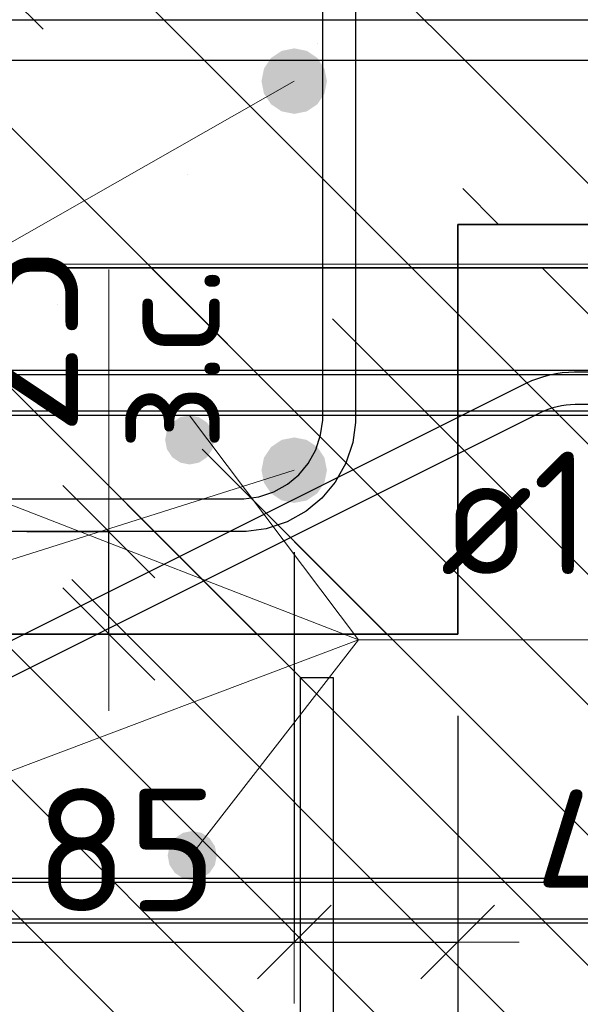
# Model space of a CAD drawing. Header units: metres. Extents: x -38 to 97, y -15 to 21.
# Tile 73 of 132: x 72.406 to 72.543, y 4.291 to 4.531. Entities that reach past the tile are written whole.
import ezdxf

# ---------------------------------------------------------------- set-up
doc = ezdxf.new("R2010")
doc.units = ezdxf.units.M
doc.header["$PDMODE"] = 65
for name, color, linetype, lineweight in [('XR$3$Арм. стержнями нижней зоны', 180, 'Continuous', 35), ('XR$3$Арм.стержн. Арматура края', 96, 'Continuous', 35), ('XR$3$Арм.стержн. Хомут', 240, 'Continuous', 35), ('XR$3$Арм.стержн.горизонт. 1', 180, 'Continuous', 35), ('XR$3$Размерная линия (1)', 7, 'Continuous', 13), ('XR$3$Размерная линия_ общее', 7, 'Continuous', 13), ('XR$5$Арм. стержнями верхней зоны', 180, 'Continuous', 35), ('XR$5$Арм. стержнями нижней зоны', 180, 'Continuous', 35), ('XR$5$Арм.стержн. Арматура края', 96, 'Continuous', 35), ('XR$5$Арм.стержн. Доп. арматура', 180, 'Continuous', 35)]:
    doc.layers.add(name, color=color, linetype=linetype, lineweight=lineweight)
doc.styles.add('ISOCPEUR', font='txt')
doc.dimstyles.new('DIMSTYLE_11', dxfattribs={"dimtxt": 0.033, "dimasz": 0.0375, "dimexe": 0, "dimexo": 0, "dimgap": 0.0165, "dimtad": 2, "dimdec": 0, "dimlfac": 1000, "dimrnd": 1, "dimzin": 12, "dimdsep": 46, "dimtxsty": 'ISOCPEUR', "dimblk1": 'ALL_ML_STRICH', "dimblk2": 'ALL_ML_STRICH', "dimsah": 1, "dimcen": 0, "dimclrd": 7, "dimclre": 256, "dimclrt": 7, "dimadec": 0, "dimazin": 0, "dimtfac": 1, "dimtdec": 0, "dimtix": 1, "dimtmove": 2, "dimatfit": 3, "dimfxl": 0, "dimtvp": 1.2, "dimtzin": 0, "dimlwd": 0, "dimlwe": -3, "dimarcsym": 0})
doc.dimstyles.new('DIMSTYLE_12', dxfattribs={"dimtxt": 0.03, "dimasz": 0.03, "dimexe": 0, "dimexo": 0, "dimgap": 0.015, "dimtad": 2, "dimdec": 0, "dimlfac": 1000, "dimrnd": 1, "dimzin": 12, "dimdsep": 46, "dimtxsty": 'ISOCPEUR', "dimblk1": 'ALL_ML_STRICH', "dimblk2": 'ALL_ML_STRICH', "dimsah": 1, "dimcen": 0, "dimclrd": 7, "dimclre": 256, "dimclrt": 7, "dimadec": 0, "dimazin": 0, "dimtfac": 1, "dimtdec": 0, "dimtix": 1, "dimtmove": 2, "dimatfit": 3, "dimfxl": 0, "dimtzin": 0, "dimlwd": 0, "dimlwe": -3, "dimarcsym": 0})
doc.dimstyles.new('DIMSTYLE_14', dxfattribs={"dimtxt": 0.03, "dimasz": 0.03, "dimexe": 0, "dimexo": 0, "dimgap": 0.015, "dimtad": 2, "dimdec": 0, "dimlfac": 1000, "dimrnd": 1, "dimzin": 12, "dimdsep": 46, "dimtxsty": 'ISOCPEUR', "dimblk1": 'ALL_ML_STRICH', "dimblk2": 'ALL_ML_STRICH', "dimsah": 1, "dimcen": 0, "dimclrd": 7, "dimclre": 256, "dimclrt": 7, "dimadec": 0, "dimazin": 0, "dimtfac": 1, "dimtdec": 0, "dimtix": 1, "dimtmove": 2, "dimatfit": 3, "dimfxl": 0, "dimtvp": 1.2, "dimtzin": 0, "dimlwd": 0, "dimlwe": -3, "dimarcsym": 0})
pattern_1 = [(135, (0, 0), (-0.031819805, -0.031819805), [0.4, -0.05, 0, -0.05]), (135, (-0.01591, -0.01591), (-0.031819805, -0.031819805), [0.8, -0.1, 0.1, -0.1])]

# ---------------------------------------------------------------- blocks, each defined once
blk = doc.blocks.new('ALL_ML_STRICH')
at = {"color": 0, "linetype": 'ByBlock', "lineweight": -2}
for p, q in [((0, -0.5), (0, 0.5)), ((-0.3, -0.3), (0.3, 0.3)), ((-1, 0), (0.5, 0))]:
    blk.add_line(p, q, dxfattribs=at)
blk = doc.blocks.new('*D81')
at = {"layer": 'DEFPOINTS', "color": 7, "linetype": 'Continuous', "lineweight": 13, "transparency": 33554687}
for p in [(72.26266, 4.38139), (72.51262, 4.38139), (72.26266, 4.24116)]:
    blk.add_point(p, dxfattribs=at)
at = {"layer": 'XR$3$Размерная линия (1)', "color": 9, "linetype": 'Continuous', "lineweight": -2, "true_color": 0xc7c7c7, "transparency": 33554687}
for p, q in [((72.26266, 4.36139), (72.26266, 4.24116)), ((72.51262, 4.36139), (72.51262, 4.24116))]:
    blk.add_line(p, q, dxfattribs=at)
at = {"layer": 'XR$3$Размерная линия (1)', "color": 7, "linetype": 'Continuous', "lineweight": -2, "transparency": 33554687}
blk.add_line((72.26266, 4.24116), (72.51262, 4.24116), dxfattribs=at)
at = {"layer": 'XR$3$Размерная линия (1)', "color": 7, "linetype": 'Continuous', "lineweight": 13, "transparency": 33554687, "xscale": 0.03, "yscale": 0.03, "zscale": 0.03, "rotation": 180}
blk.add_blockref('ALL_ML_STRICH', (72.26266, 4.24116), dxfattribs=at)
at = {"layer": 'XR$3$Размерная линия (1)', "color": 7, "linetype": 'Continuous', "lineweight": 13, "transparency": 33554687, "xscale": 0.03, "yscale": 0.03, "zscale": 0.03}
blk.add_blockref('ALL_ML_STRICH', (72.51262, 4.24116), dxfattribs=at)
at = {"layer": 'XR$3$Размерная линия (1)', "color": 7, "linetype": 'Continuous', "lineweight": 13, "transparency": 33554687, "insert": (72.38914, 4.26366), "char_height": 0.03, "width": 0.09, "attachment_point": 5, "style": 'ISOCPEUR'}
blk.add_mtext('\\A1;{250}', dxfattribs=at)
blk = doc.blocks.new('*D89')
at = {"layer": 'DEFPOINTS', "color": 7, "linetype": 'Continuous', "lineweight": 13, "transparency": 33554687}
for p in [(72.38759, 4.42139), (72.47266, 4.42139), (72.38759, 4.30616)]:
    blk.add_point(p, dxfattribs=at)
at = {"layer": 'XR$3$Размерная линия (1)', "color": 9, "linetype": 'Continuous', "lineweight": -2, "true_color": 0xc7c7c7, "transparency": 33554687}
for p, q in [((72.38759, 4.40139), (72.38759, 4.30616)), ((72.47266, 4.40139), (72.47266, 4.30616))]:
    blk.add_line(p, q, dxfattribs=at)
at = {"layer": 'XR$3$Размерная линия (1)', "color": 7, "linetype": 'Continuous', "lineweight": -2, "transparency": 33554687}
blk.add_line((72.38759, 4.30616), (72.47266, 4.30616), dxfattribs=at)
at = {"layer": 'XR$3$Размерная линия (1)', "color": 7, "linetype": 'Continuous', "lineweight": 13, "transparency": 33554687, "xscale": 0.03, "yscale": 0.03, "zscale": 0.03, "rotation": 180}
blk.add_blockref('ALL_ML_STRICH', (72.38759, 4.30616), dxfattribs=at)
at = {"layer": 'XR$3$Размерная линия (1)', "color": 7, "linetype": 'Continuous', "lineweight": 13, "transparency": 33554687, "xscale": 0.03, "yscale": 0.03, "zscale": 0.03}
blk.add_blockref('ALL_ML_STRICH', (72.47266, 4.30616), dxfattribs=at)
at = {"layer": 'XR$3$Размерная линия (1)', "color": 7, "linetype": 'Continuous', "lineweight": 13, "transparency": 33554687, "insert": (72.43162, 4.32866), "char_height": 0.03, "width": 0.06, "attachment_point": 5, "style": 'ISOCPEUR'}
blk.add_mtext('\\A1;{85}', dxfattribs=at)
blk = doc.blocks.new('*D90')
at = {"layer": 'DEFPOINTS', "color": 7, "linetype": 'Continuous', "lineweight": 13, "transparency": 33554687}
for p in [(72.47266, 4.42139), (72.51262, 4.38139), (72.47266, 4.30616)]:
    blk.add_point(p, dxfattribs=at)
at = {"layer": 'XR$3$Размерная линия (1)', "color": 9, "linetype": 'Continuous', "lineweight": -2, "true_color": 0xc7c7c7, "transparency": 33554687}
for p, q in [((72.47266, 4.40139), (72.47266, 4.30616)), ((72.51262, 4.36139), (72.51262, 4.30616))]:
    blk.add_line(p, q, dxfattribs=at)
at = {"layer": 'XR$3$Размерная линия (1)', "color": 7, "linetype": 'Continuous', "lineweight": -2, "transparency": 33554687}
blk.add_line((72.47266, 4.30616), (72.51262, 4.30616), dxfattribs=at)
at = {"layer": 'XR$3$Размерная линия (1)', "color": 7, "linetype": 'Continuous', "lineweight": 13, "transparency": 33554687, "xscale": 0.03, "yscale": 0.03, "zscale": 0.03, "rotation": 180}
blk.add_blockref('ALL_ML_STRICH', (72.47266, 4.30616), dxfattribs=at)
at = {"layer": 'XR$3$Размерная линия (1)', "color": 7, "linetype": 'Continuous', "lineweight": 13, "transparency": 33554687, "xscale": 0.03, "yscale": 0.03, "zscale": 0.03}
blk.add_blockref('ALL_ML_STRICH', (72.51262, 4.30616), dxfattribs=at)
at = {"layer": 'XR$3$Размерная линия (1)', "color": 7, "linetype": 'Continuous', "lineweight": 13, "transparency": 33554687, "insert": (72.55296, 4.32836), "char_height": 0.03, "width": 0.06, "attachment_point": 5, "style": 'ISOCPEUR'}
blk.add_mtext('\\A1;{40}', dxfattribs=at)
blk = doc.blocks.new('*D94')
at = {"layer": 'DEFPOINTS', "color": 7, "linetype": 'Continuous', "lineweight": 13, "transparency": 33554687}
for p in [(72.38737, 4.40639), (72.39237, 4.38139), (72.42735, 4.38139)]:
    blk.add_point(p, dxfattribs=at)
at = {"layer": 'XR$3$Размерная линия_ общее', "color": 253, "linetype": 'Continuous', "lineweight": -2, "true_color": 0xa0a0a0, "transparency": 33554687}
for p, q in [((72.40737, 4.40639), (72.42735, 4.40639)), ((72.41237, 4.38139), (72.42735, 4.38139))]:
    blk.add_line(p, q, dxfattribs=at)
at = {"layer": 'XR$3$Размерная линия_ общее', "color": 7, "linetype": 'Continuous', "lineweight": -2, "transparency": 33554687}
blk.add_line((72.42735, 4.38139), (72.42735, 4.40639), dxfattribs=at)
at = {"layer": 'XR$3$Размерная линия_ общее', "color": 7, "linetype": 'Continuous', "lineweight": 13, "transparency": 33554687, "xscale": 0.0375, "yscale": 0.0375, "zscale": 0.0375}
for p, rotation in [((72.42735, 4.40639), 90), ((72.42735, 4.38139), 270)]:
    blk.add_blockref('ALL_ML_STRICH', p, dxfattribs=dict(at, rotation=rotation))
at = {"layer": 'XR$3$Размерная линия_ общее', "color": 7, "linetype": 'Continuous', "lineweight": 13, "transparency": 33554687, "insert": (72.42756, 4.42617), "char_height": 0.027, "width": 0.00135, "attachment_point": 1, "rotation": 90, "line_spacing_factor": 0.60241, "style": 'ISOCPEUR'}
blk.add_mtext('з.с.', dxfattribs=at)
at = {"layer": 'XR$3$Размерная линия_ общее', "color": 7, "linetype": 'Continuous', "lineweight": 13, "transparency": 33554687, "insert": (72.40335, 4.45312), "char_height": 0.033, "width": 0.066, "attachment_point": 5, "rotation": 90, "style": 'ISOCPEUR'}
blk.add_mtext('\\A1;{25}', dxfattribs=at)

msp = doc.modelspace()

# ---------------------------------------------------------------- hatches: boundary and pattern name
at = {"linetype": 'Continuous', "lineweight": 25, "transparency": 33554687}
h = msp.add_hatch(dxfattribs=at)
h.set_pattern_fill('__________540', scale=0.015, style=0, pattern_type=2)
h.set_pattern_definition(pattern_1)
h.paths.add_polyline_path([(72.51262, 4.68139), (72.26262, 4.68139), (72.26262, 4.38139), (72.51262, 4.38139)], flags=0)
h = msp.add_hatch(dxfattribs=at)
h.set_pattern_fill('__________540', scale=0.015, style=0, pattern_type=2)
h.set_pattern_definition(pattern_1)
h.paths.add_polyline_path([(72.51262, 4.68139), (72.51262, 4.48139), (72.66181, 4.48139), (72.66181, 4.68139)], flags=0)
at = {"linetype": 'Continuous', "lineweight": 13, "transparency": 33554687}
h = msp.add_hatch(dxfattribs=at)
h.set_pattern_fill('__________540', scale=0.015, style=0, pattern_type=2)
h.set_pattern_definition(pattern_1)
h.paths.add_polyline_path([(72.2872, 4.47078), (72.2872, 4.35078), (72.2072, 4.31078), (72.2072, 4.27078), (72.89885, 4.27078), (72.89885, 4.47078)], flags=0)
at = {"layer": 'XR$3$Арм.стержн.горизонт. 1', "linetype": 'Continuous', "lineweight": 50, "transparency": 33554687}
for points in [[(72.48066, 4.51639), (72.48005, 4.51945), (72.47832, 4.52205), (72.47572, 4.52378), (72.47266, 4.52439), (72.4696, 4.52378), (72.46701, 4.52205), (72.46527, 4.51945), (72.46466, 4.51639), (72.46527, 4.51333), (72.46701, 4.51074), (72.4696, 4.509), (72.47266, 4.50839), (72.47572, 4.509), (72.47832, 4.51074), (72.48005, 4.51333)], [(72.48066, 4.42139), (72.48005, 4.42445), (72.47832, 4.42705), (72.47572, 4.42878), (72.47266, 4.42939), (72.4696, 4.42878), (72.46701, 4.42705), (72.46527, 4.42445), (72.46466, 4.42139), (72.46527, 4.41833), (72.46701, 4.41574), (72.4696, 4.414), (72.47266, 4.41339), (72.47572, 4.414), (72.47832, 4.41574), (72.48005, 4.41833)]]:
    msp.add_hatch(color=7, dxfattribs=at).paths.add_polyline_path(points)
at = {"layer": 'XR$5$Арм.стержн. Доп. арматура', "linetype": 'Continuous', "lineweight": 50, "transparency": 33554687}
for points in [[(72.45312, 4.42878), (72.45266, 4.43108), (72.45136, 4.43303), (72.44941, 4.43433), (72.44712, 4.43478), (72.44482, 4.43433), (72.44288, 4.43303), (72.44157, 4.43108), (72.44112, 4.42878), (72.44157, 4.42649), (72.44288, 4.42454), (72.44482, 4.42324), (72.44712, 4.42278), (72.44941, 4.42324), (72.45136, 4.42454), (72.45266, 4.42649)], [(72.45374, 4.32729), (72.45328, 4.32959), (72.45198, 4.33153), (72.45004, 4.33283), (72.44774, 4.33329), (72.44544, 4.33283), (72.4435, 4.33153), (72.4422, 4.32959), (72.44174, 4.32729), (72.4422, 4.32499), (72.4435, 4.32305), (72.44544, 4.32175), (72.44774, 4.32129), (72.45004, 4.32175), (72.45198, 4.32305), (72.45328, 4.32499)]]:
    msp.add_hatch(color=34, dxfattribs=at).paths.add_polyline_path(points)

# ---------------------------------------------------------------- linework, layer by layer
at = {"color": 7, "linetype": 'Continuous', "lineweight": 35, "transparency": 33554687}
for p, q in [((72.51262, 4.48139), (72.66181, 4.48139)), ((72.51262, 4.38139), (72.51262, 4.48139)), ((72.89885, 4.47078), (72.2872, 4.47078)), ((72.26262, 4.38139), (72.51262, 4.38139))]:
    msp.add_line(p, q, dxfattribs=at)
at = {"color": 7, "linetype": 'Continuous', "lineweight": 13, "transparency": 33554687}
for p, q in [((86.41979, 4.47171), (67.91979, 4.47171)), ((72.42735, 4.40639), (72.42735, 4.47039))]:
    msp.add_line(p, q, dxfattribs=at)
at = {"layer": 'XR$3$Арм. стержнями нижней зоны', "color": 4, "linetype": 'Continuous', "lineweight": 25, "transparency": 33554687}
msp.add_lwpolyline([(72.28762, 4.53139), (72.66681, 4.53139), (72.66681, 4.52139), (72.28762, 4.52139), (72.28762, 4.53139)], dxfattribs=at)
at = {"layer": 'XR$3$Арм.стержн. Арматура края', "color": 4, "linetype": 'Continuous', "lineweight": 25, "transparency": 33554687}
msp.add_lwpolyline([(72.66681, 4.52139), (72.32091, 4.52139), (72.31481, 4.52224), (72.30846, 4.52434), (72.30262, 4.52761), (72.2978, 4.53163), (72.29378, 4.53644), (72.29051, 4.54229), (72.28842, 4.54864), (72.28757, 4.55474), (72.28757, 4.62205), (72.28842, 4.62815), (72.29051, 4.6345), (72.29378, 4.64034), (72.2978, 4.64516), (72.30262, 4.64918), (72.30846, 4.65245), (72.31481, 4.65454), (72.32091, 4.65539), (72.66681, 4.65539)], dxfattribs=at)
at = {"layer": 'XR$3$Арм.стержн. Хомут', "color": 40, "linetype": 'Continuous', "lineweight": 25, "transparency": 33554687}
for points in [[(72.48763, 4.62572), (72.48763, 4.43307), (72.48695, 4.42819), (72.48527, 4.42311), (72.48265, 4.41843), (72.47944, 4.41458), (72.47558, 4.41137), (72.47091, 4.40875), (72.46583, 4.40707), (72.46095, 4.40639), (72.31426, 4.40639)], [(72.48763, 4.62572), (72.48763, 4.43307), (72.48695, 4.42819), (72.48527, 4.42311), (72.48265, 4.41843), (72.47944, 4.41458), (72.47558, 4.41137), (72.47091, 4.40875), (72.46583, 4.40707), (72.46095, 4.40639), (72.31426, 4.40639)], [(72.48763, 4.62572), (72.48763, 4.43307), (72.48695, 4.42819), (72.48527, 4.42311), (72.48265, 4.41843), (72.47944, 4.41458), (72.47558, 4.41137), (72.47091, 4.40875), (72.46583, 4.40707), (72.46095, 4.40639), (72.31426, 4.40639)], [(72.31482, 4.41439), (72.46039, 4.41439), (72.46401, 4.4149), (72.46767, 4.4161), (72.47103, 4.41798), (72.47376, 4.42026), (72.47604, 4.42299), (72.47791, 4.42635), (72.47912, 4.43001), (72.47963, 4.43362), (72.47963, 4.62516)], [(72.31482, 4.41439), (72.46039, 4.41439), (72.46401, 4.4149), (72.46767, 4.4161), (72.47103, 4.41798), (72.47376, 4.42026), (72.47604, 4.42299), (72.47791, 4.42635), (72.47912, 4.43001), (72.47963, 4.43362), (72.47963, 4.62516)], [(72.31482, 4.41439), (72.46039, 4.41439), (72.46401, 4.4149), (72.46767, 4.4161), (72.47103, 4.41798), (72.47376, 4.42026), (72.47604, 4.42299), (72.47791, 4.42635), (72.47912, 4.43001), (72.47963, 4.43362), (72.47963, 4.62516)]]:
    msp.add_lwpolyline(points, dxfattribs=at)
at = {"layer": 'XR$3$Арм.стержн.горизонт. 1', "color": 7, "linetype": 'Continuous', "lineweight": 13, "transparency": 33554687}
for q in [(72.47266, 4.51639), (72.47266, 4.42139)]:
    msp.add_line((72.09858, 4.3033), q, dxfattribs=at)
at = {"layer": 'XR$5$Арм. стержнями верхней зоны', "color": 4, "linetype": 'Continuous', "lineweight": 25, "transparency": 33554687}
msp.add_lwpolyline([(72.3072, 4.44478), (72.90385, 4.44478), (72.90385, 4.43478), (72.3072, 4.43478), (72.3072, 4.44478)], dxfattribs=at)
at = {"layer": 'XR$5$Арм. стержнями нижней зоны', "color": 4, "linetype": 'Continuous', "lineweight": 25, "transparency": 33554687}
msp.add_lwpolyline([(72.30715, 4.32078), (72.90385, 4.32078), (72.90385, 4.31078), (72.30715, 4.31078), (72.30715, 4.32078)], dxfattribs=at)
at = {"layer": 'XR$5$Арм.стержн. Арматура края', "color": 40, "linetype": 'Continuous', "lineweight": 25, "transparency": 33554687}
for points in [[(72.23468, 4.28844), (72.23637, 4.29162), (72.23846, 4.29455), (72.24099, 4.29728), (72.24386, 4.29964), (72.24685, 4.30152), (72.52936, 4.44265), (72.53073, 4.44326), (72.53216, 4.44381), (72.53362, 4.44428), (72.5351, 4.44467), (72.53659, 4.44498), (72.53811, 4.44521), (72.53964, 4.44536), (72.54113, 4.44542), (72.90285, 4.44542)], [(72.90285, 4.43742), (72.5413, 4.43742), (72.54018, 4.43737), (72.53909, 4.43727), (72.538, 4.43711), (72.53694, 4.43689), (72.53588, 4.43661), (72.53484, 4.43627), (72.53381, 4.43587), (72.53279, 4.43541), (72.25078, 4.29454), (72.24855, 4.29314), (72.24649, 4.29144), (72.24468, 4.28949)], [(72.4742, 4.16301), (72.4742, 4.37078), (72.4822, 4.37078)], [(72.4822, 4.37078), (72.4822, 4.16246)]]:
    msp.add_lwpolyline(points, dxfattribs=at)
at = {"layer": 'XR$5$Арм.стержн. Арматура края', "color": 4, "linetype": 'Continuous', "lineweight": 25, "transparency": 33554687}
for points in [[(72.82212, 4.31178), (72.35068, 4.31178), (72.34547, 4.31251), (72.34003, 4.3143), (72.33502, 4.31711), (72.33089, 4.32056), (72.32744, 4.32468), (72.32464, 4.32969), (72.32284, 4.33513), (72.32212, 4.34035), (72.32212, 4.41722), (72.32284, 4.42243), (72.32464, 4.42787), (72.32744, 4.43288), (72.33089, 4.43701), (72.33502, 4.44046), (72.34003, 4.44326), (72.34547, 4.44506), (72.35068, 4.44578), (72.82212, 4.44578)], [(72.82212, 4.43578), (72.35137, 4.43578), (72.34774, 4.43528), (72.34407, 4.43407), (72.34072, 4.43219), (72.33799, 4.42991), (72.33571, 4.42719), (72.33383, 4.42383), (72.33262, 4.42016), (72.33212, 4.41653), (72.33212, 4.34104), (72.33262, 4.33741), (72.33383, 4.33374), (72.33571, 4.33038), (72.33799, 4.32766), (72.34072, 4.32538), (72.34407, 4.3235), (72.34774, 4.32229), (72.35137, 4.32178), (72.82212, 4.32178)]]:
    msp.add_lwpolyline(points, dxfattribs=at)
at = {"layer": 'XR$5$Арм.стержн. Доп. арматура', "color": 7, "linetype": 'Continuous', "lineweight": 13, "transparency": 33554687}
for q in [(72.34712, 4.43478), (72.44712, 4.43478), (72.34712, 4.32678), (72.44712, 4.32678), (72.71438, 4.37994)]:
    msp.add_line((72.48838, 4.37994), q, dxfattribs=at)

# ---------------------------------------------------------------- texts
at = {"layer": 'XR$5$Арм.стержн. Доп. арматура', "color": 7, "linetype": 'Continuous', "lineweight": 25, "transparency": 33554687, "insert": (72.50838, 4.39594), "char_height": 0.03, "width": 0.1999832, "attachment_point": 7, "style": 'ISOCPEUR'}
msp.add_mtext('\\W0.94;ø12 L=п.м.', dxfattribs=at)

# ---------------------------------------------------------------- dimensions: what is measured, and where the dimension line sits
at = {"layer": 'XR$3$Размерная линия (1)', "color": 7, "linetype": 'Continuous', "lineweight": 13, "transparency": 33554687}
for base, p1, p2, dimstyle, picture, middle in [((72.47266, 4.30616), (72.38759, 4.40139), (72.47266, 4.40139), 'DIMSTYLE_12', '*D89', (72.43162, 4.32866)), ((72.51262, 4.30616), (72.47266, 4.40139), (72.51262, 4.36139), 'DIMSTYLE_14', '*D90', (72.55296, 4.32836)), ((72.51262, 4.24116), (72.26266, 4.36139), (72.51262, 4.36139), 'DIMSTYLE_12', '*D81', (72.38914, 4.26366))]:
    dim = msp.add_linear_dim(base=base, p1=p1, p2=p2, dimstyle=dimstyle, override={"dimpost": '<>', "dimclrd": 7, "dimclre": 9, "dimclrt": 7, "dimlwd": 0, "dimlwe": 65533}, dxfattribs=at)
    dim.commit()
    dim.dimension.update_dxf_attribs({"geometry": picture, "text_midpoint": middle, "dimtype": 160})
at = {"layer": 'XR$3$Размерная линия_ общее', "color": 7, "linetype": 'Continuous', "lineweight": 13, "transparency": 33554687}
dim = msp.add_linear_dim(base=(72.42735, 4.40639), p1=(72.41237, 4.38139), p2=(72.40737, 4.40639), angle=90, text='<>\\Xз.с.', dimstyle='DIMSTYLE_11', override={"dimpost": '<>', "dimclrd": 7, "dimclre": 253, "dimclrt": 7, "dimlwd": 0, "dimlwe": 65533}, dxfattribs=at)
dim.commit()
dim.dimension.update_dxf_attribs({"geometry": '*D94', "text_midpoint": (72.40335, 4.45312), "dimtype": 160})

doc.saveas('drawing.dxf')
